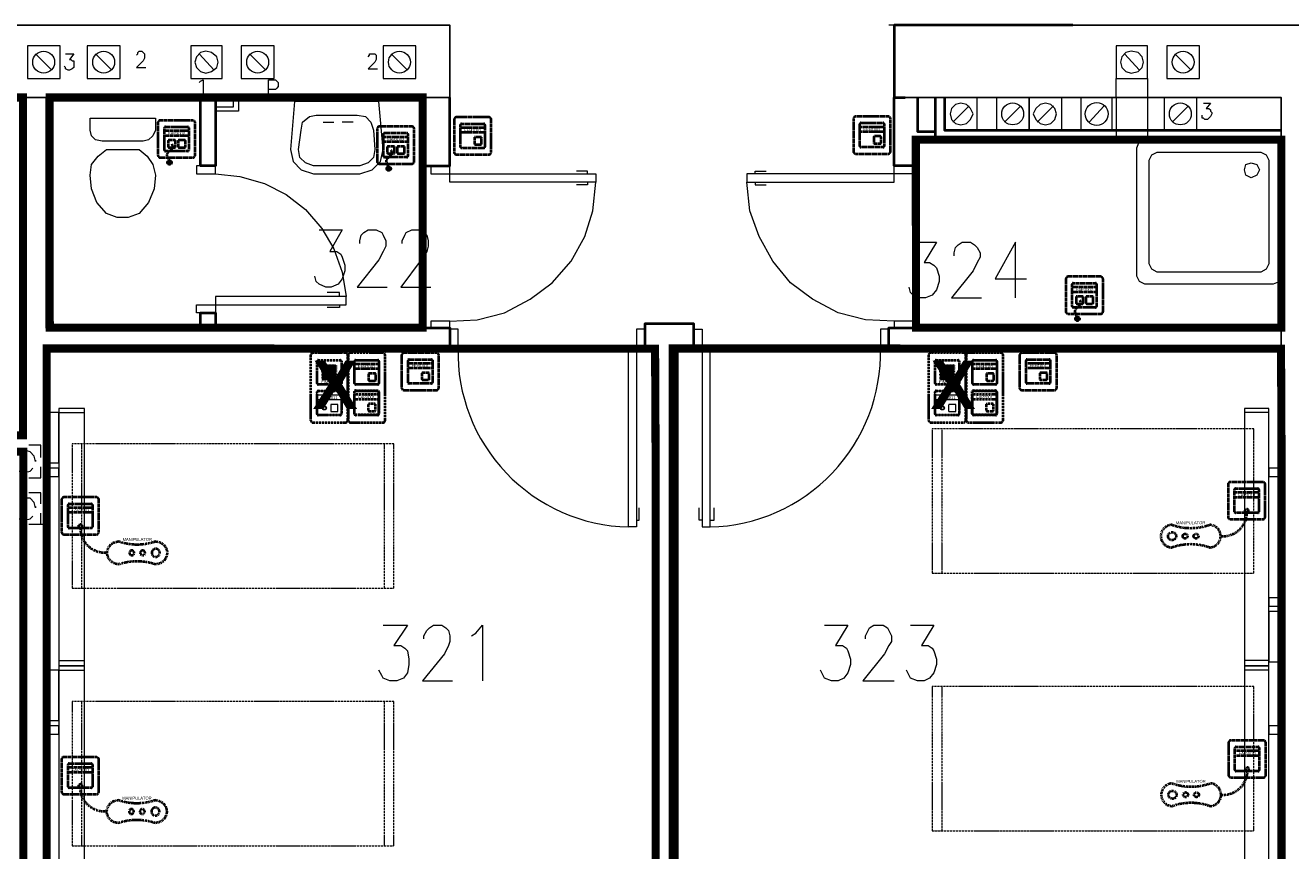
# Model space of a CAD drawing. Header units: millimetres. Extents: x 1 to 17496, y 1 to 30809.
# Tile 235 of 256: x 11344 to 12126, y 28270 to 28780. Entities that reach past the tile are written whole.
import ezdxf
from ezdxf.enums import TextEntityAlignment as Align

# ---------------------------------------------------------------- set-up
doc = ezdxf.new("R2010")
doc.units = ezdxf.units.MM
doc.linetypes.add('BORDER', pattern=[1.75, 0.5, -0.25, 0.5, -0.25, 0, -0.25])
doc.linetypes.add('CENTER', pattern=[2, 1.25, -0.25, 0.25, -0.25])
for name, color, linetype, lineweight in [('0_Przyz_do demontażu', 1, 'CENTER', 40), ('0_Przyz_FAP2001', 1, 'BORDER', 40), ('0_Przyz_FAP3002', 1, 'CENTER', 40), ('0_Przyz_FAP3010', 1, 'CENTER', 40), ('0_Przyz_FEH-1001', 1, 'CENTER', 40), ('0_Przyz_FIM1100', 1, 'BORDER', 40), ('0_Przyz_Manipulator', 1, 'BORDER', 40), ('0_Przyz_Ramka x4', 1, 'BORDER', 40), ('0_Przyz_Sala chorych', 5, 'BORDER', 40), ('0_Przyz_WC pacjenta', 30, 'CENTER', 40), ('0_Przyz_łóżko', 150, 'BORDER', 40), ('2DE_OBJ_ABB-SIGNAL', 7, 'Continuous', 18)]:
    doc.layers.add(name, color=color, linetype=linetype, lineweight=lineweight)
for name, color, linetype in [('2DE_TXTMARK', 41, 'Continuous'), ('2DE_TXTNUM', 11, 'Continuous'), ('PDF _Geometria', 7, 'Continuous')]:
    doc.layers.add(name, color=color, linetype=linetype)
doc.styles.add('arial', font='arialbd.ttf')
doc.styles.add('CP_ATTR', font='ARIAL.TTF')
doc.styles.add('CP_ELATT', font='ARIAL.TTF')

# ---------------------------------------------------------------- blocks, each defined once
blk = doc.blocks.new('2de_abb_sig_045_1psoxj')
blk.add_lwpolyline([(0, 20), (0, 0, 0.414214), (1.5, -1.5), (21.5, -1.5, 0.414214), (23, 0), (23, 20, 0.414214), (21.5, 21.5), (1.5, 21.5, 0.414214)], format="xyb", close=True)
at = {"flags": 128}
for points in [[(4, 3.1), (4, 16.9)], [(4.6, 17.5), (18.4, 17.5)], [(19, 16.9), (19, 3.1)], [(18.4, 2.5), (4.6, 2.5)]]:
    blk.add_lwpolyline(points, dxfattribs=at)
for centre, start, end in [((4.6, 16.9), 90, 180), ((18.4, 16.9), 0, 90), ((4.6, 3.1), 180, 270), ((18.4, 3.1), 270, 0)]:
    blk.add_arc(centre, 0.6, start, end)
at = {"linetype": 'Continuous', "style": 'CP_ATTR', "flags": 9}
for tag in ['NAME', 'ARTICLE', 'MARK2', 'OTHER1', 'PRODUCT-TYPE', 'ORDER-NO', 'PRODUCER', 'VOLTAGE', 'CURRENT', 'POWER', 'CHARACTER', 'IP', 'OTHER', 'LINK', 'WEIGHT', 'NUMBER', 'GROUP', 'FUNCTION', 'EL-STATUS']:
    blk.add_attdef(tag, text='', height=0.00005, dxfattribs=at).set_placement((0, 0), align=Align.MIDDLE_LEFT)
at = {"layer": '2DE_TXTMARK', "linetype": 'ByBlock', "style": 'CP_ATTR', "width": 0.8, "flags": 8}
blk.add_attdef('MARK1', text='', height=1.8, dxfattribs=at).set_placement((11.5, 27), align=Align.CENTER)
at = {"layer": '2DE_TXTNUM', "style": 'CP_ELATT', "width": 0.8}
blk.add_attdef('TAG', text='', height=2.5, dxfattribs=at).set_placement((11.5, 23), align=Align.CENTER)
blk = doc.blocks.new('2de_abb_sig_012_53oms7o')
at = {"layer": '0_Przyz_FAP3010', "color": 1}
for p, q in [((15, 5), (0, 5)), ((15, 2), (0, 2)), ((6.68, -7.5), (6.68, -5.79)), ((8.63, -7.5), (8.63, -5.79))]:
    blk.add_line(p, q, dxfattribs=at)
at = {"layer": '0_Przyz_FAP3010', "color": 1, "flags": 128}
for points in [[(0, -6.9), (0, 6.9)], [(0.6, 7.5), (14.4, 7.5)], [(15, 6.9), (15, -6.9)], [(14.4, -7.5), (0.6, -7.5)]]:
    blk.add_lwpolyline(points, dxfattribs=at)
at = {"layer": '0_Przyz_FAP3010', "color": 1}
for centre, radius, start, end in [((0.6, 6.9), 0.6, 90, 180), ((14.4, 6.9), 0.6, 0, 90), ((0.6, -6.9), 0.6, 180, 270), ((7.65, -6.54), 1.23, 37.66917, 142.33083), ((14.4, -6.9), 0.6, 270, 0)]:
    blk.add_arc(centre, radius, start, end, dxfattribs=at)
at = {"layer": '0_Przyz_FAP3010', "color": 1, "style": 'CP_ELATT', "width": 0.8}
blk.add_attdef('TAG', text='', height=2.5, dxfattribs=at).set_placement((7.5, 9), align=Align.CENTER)
at = {"layer": '0_Przyz_FAP3010', "color": 1, "linetype": 'ByBlock', "style": 'CP_ATTR', "width": 0.8, "flags": 8}
blk.add_attdef('MARK1', text='', height=1.8, dxfattribs=at).set_placement((7.5, 3.5), align=Align.MIDDLE_CENTER)
at = {"layer": '0_Przyz_FAP3010', "color": 1, "linetype": 'Continuous', "style": 'CP_ATTR', "flags": 9}
for tag in ['NAME', 'ARTICLE', 'MARK2', 'OTHER1', 'PRODUCT-TYPE', 'ORDER-NO', 'PRODUCER', 'VOLTAGE', 'CURRENT', 'POWER', 'CHARACTER', 'IP', 'OTHER', 'LINK', 'WEIGHT', 'NUMBER', 'GROUP', 'FUNCTION', 'EL-STATUS']:
    blk.add_attdef(tag, text='', height=0.00005, dxfattribs=at).set_placement((0, -6.9), align=Align.MIDDLE_LEFT)
blk = doc.blocks.new('2de_abb_sig_011_53jswgj')
blk.add_hatch(color=256).paths.add_polyline_path([(4.43, -14.56, 0.52796), (2.73, -13.39, 1.894083)])
for p, q in [((15, 5), (0, 5)), ((15, 2), (0, 2)), ((2.32, -1.2), (2.32, -4.8)), ((6.38, -0.75), (2.76, -0.75)), ((2.77, -5.25), (6.37, -5.25)), ((4.46, -6.18), (2.81, -7.85)), ((6.82, -4.8), (6.82, -1.2)), ((6.82, -4.35), (6.82, -4.35)), ((8.47, -1.2), (8.47, -4.8)), ((12.53, -0.75), (8.91, -0.75)), ((8.92, -5.25), (12.52, -5.25)), ((12.97, -4.8), (12.97, -1.2)), ((12.97, -4.35), (12.97, -4.35)), ((1.71, -10.8), (3.18, -14.56))]:
    blk.add_line(p, q)
at = {"flags": 128}
for points in [[(0, -6.9), (0, 6.9)], [(0.6, 7.5), (14.4, 7.5)], [(15, 6.9), (15, -6.9)], [(14.4, -7.5), (0.6, -7.5)]]:
    blk.add_lwpolyline(points, dxfattribs=at)
blk.add_circle((3.18, -14.56), 1.25)
for centre, radius, start, end in [((0.6, 6.9), 0.6, 90, 180), ((14.4, 6.9), 0.6, 0, 90), ((0.6, -6.9), 0.6, 180, 270), ((2.77, -1.2), 0.45, 88.75983, 180), ((2.77, -4.8), 0.45, 180, 270), ((2.77, -4.52), 2.36, 315.55137, 40.26904), ((6.37, -1.2), 0.45, 0, 91.24017), ((6.37, -4.8), 0.45, 270, 0), ((8.92, -1.2), 0.45, 88.75983, 180), ((8.92, -4.8), 0.45, 180, 270), ((12.52, -1.2), 0.45, 0, 91.24017), ((12.52, -4.8), 0.45, 270, 0), ((14.4, -6.9), 0.6, 270, 0), ((3.91, -9.94), 2.36, 117.73799, 201.32906)]:
    blk.add_arc(centre, radius, start, end)
at = {"linetype": 'Continuous', "style": 'CP_ATTR', "flags": 9}
for tag in ['NAME', 'ARTICLE', 'MARK2', 'OTHER1', 'PRODUCT-TYPE', 'ORDER-NO', 'PRODUCER', 'VOLTAGE', 'CURRENT', 'POWER', 'CHARACTER', 'IP', 'OTHER', 'LINK', 'WEIGHT', 'NUMBER', 'GROUP', 'FUNCTION', 'EL-STATUS']:
    blk.add_attdef(tag, text='', height=0.00005, dxfattribs=at).set_placement((0, -6.9), align=Align.MIDDLE_LEFT)
at = {"layer": '2DE_TXTMARK', "linetype": 'ByBlock', "style": 'CP_ATTR', "width": 0.8, "flags": 8}
blk.add_attdef('MARK1', text='', height=1.8, dxfattribs=at).set_placement((7.5, 3.5), align=Align.MIDDLE_CENTER)
at = {"layer": '2DE_TXTNUM', "style": 'CP_ELATT', "width": 0.8}
blk.add_attdef('TAG', text='', height=2.5, dxfattribs=at).set_placement((7.5, 9), align=Align.CENTER)
blk = doc.blocks.new('2de_abb_sig_001_fzxmh7f')
for p, q in [((15, 5), (0, 5)), ((15, 2), (0, 2)), ((8.57, -1.2), (8.57, -4.8)), ((12.63, -0.75), (9.01, -0.75)), ((9.02, -5.25), (12.62, -5.25)), ((13.07, -4.8), (13.07, -1.2)), ((13.07, -4.35), (13.07, -4.35))]:
    blk.add_line(p, q)
at = {"flags": 128}
for points in [[(0, -6.9), (0, 6.9)], [(0.6, 7.5), (14.4, 7.5)], [(15, 6.9), (15, -6.9)], [(14.4, -7.5), (0.6, -7.5)]]:
    blk.add_lwpolyline(points, dxfattribs=at)
for centre, radius, start, end in [((0.6, 6.9), 0.6, 90, 180), ((14.4, 6.9), 0.6, 0, 90), ((0.6, -6.9), 0.6, 180, 270), ((9.02, -1.2), 0.45, 88.75983, 180), ((9.02, -4.8), 0.45, 180, 270), ((12.62, -1.2), 0.45, 0, 91.24017), ((12.62, -4.8), 0.45, 270, 0), ((14.4, -6.9), 0.6, 270, 0)]:
    blk.add_arc(centre, radius, start, end)
at = {"linetype": 'Continuous', "style": 'CP_ATTR', "flags": 9}
for tag in ['NAME', 'ARTICLE', 'MARK2', 'OTHER1', 'PRODUCT-TYPE', 'ORDER-NO', 'PRODUCER', 'VOLTAGE', 'CURRENT', 'POWER', 'CHARACTER', 'IP', 'OTHER', 'LINK', 'WEIGHT', 'NUMBER', 'GROUP', 'FUNCTION', 'EL-STATUS']:
    blk.add_attdef(tag, text='', height=0.00005, dxfattribs=at).set_placement((0, -6.9), align=Align.MIDDLE_LEFT)
at = {"layer": '2DE_TXTMARK', "linetype": 'ByBlock', "style": 'CP_ATTR', "width": 0.8, "flags": 8}
blk.add_attdef('MARK1', text='', height=1.8, dxfattribs=at).set_placement((7.5, 3.5), align=Align.MIDDLE_CENTER)
at = {"layer": '2DE_TXTNUM', "style": 'CP_ELATT', "width": 0.8}
blk.add_attdef('TAG', text='', height=2.5, dxfattribs=at).set_placement((7.5, 9), align=Align.CENTER)
blk = doc.blocks.new('2de_abb_sig_n52_f0txfx9')
for centre, radius in [((-46.34, -15.39), 2.5), ((-38.25, -15.39), 1.5), ((-31.53, -15.39), 1.5)]:
    blk.add_circle(centre, radius)
for centre, radius, start, end in [((-15.05, -0.39), 15.06, 265.11181, 1.48602), ((-46.34, -15.39), 7, 90, 270), ((-34.83, 24.3), 34.66, 250.62217, 289.37783), ((-23.33, -15.39), 7, 270, 90), ((-34.83, -55.09), 34.66, 70.62217, 109.37783)]:
    blk.add_arc(centre, radius, start, end)
at = {"linetype": 'Continuous', "style": 'CP_ATTR', "flags": 9}
for tag in ['ARTICLE', 'NAME', 'EL-STATUS', 'FUNCTION', 'GROUP', 'NUMBER', 'WEIGHT', 'LINK', 'OTHER', 'IP', 'CHARACTER', 'POWER', 'CURRENT', 'VOLTAGE', 'PRODUCER', 'ORDER-NO', 'PRODUCT-TYPE', 'OTHER1', 'MARK2']:
    blk.add_attdef(tag, text='', height=0.00005, dxfattribs=at).set_placement((-46.34, -22.39), align=Align.MIDDLE_LEFT)
at = {"layer": '2DE_TXTMARK', "linetype": 'ByBlock', "style": 'CP_ATTR', "width": 0.8, "flags": 8}
blk.add_attdef('MARK1', text='', height=1.8, dxfattribs=at).set_placement((-34.94, -7.09), align=Align.MIDDLE_CENTER)
at = {"layer": '2DE_TXTNUM', "style": 'CP_ELATT', "width": 0.8}
blk.add_attdef('TAG', text='', height=2.5, dxfattribs=at).set_placement((-34.94, -4.09), align=Align.CENTER)
blk = doc.blocks.new('2de_abb_sig_046_18mvjo')
blk.add_lwpolyline([(0, 40), (0, 0, 0.414214), (1.5, -1.5), (21.5, -1.5, 0.414214), (23, 0), (23, 40, 0.414214), (21.5, 41.5), (1.5, 41.5, 0.414214)], format="xyb", close=True)
at = {"flags": 128}
for points in [[(4, 22.6), (4, 36.4)], [(4.6, 37), (18.4, 37)], [(19, 36.4), (19, 22.6)], [(4, 3.6), (4, 17.4)], [(18.4, 22), (4.6, 22)], [(4.6, 18), (18.4, 18)], [(19, 17.4), (19, 3.6)], [(18.4, 3), (4.6, 3)]]:
    blk.add_lwpolyline(points, dxfattribs=at)
for centre, start, end in [((4.6, 36.4), 90, 180), ((18.4, 36.4), 0, 90), ((4.6, 22.6), 180, 270), ((4.6, 17.4), 90, 180), ((18.4, 22.6), 270, 0), ((18.4, 17.4), 0, 90), ((4.6, 3.6), 180, 270), ((18.4, 3.6), 270, 0)]:
    blk.add_arc(centre, 0.6, start, end)
at = {"linetype": 'Continuous', "style": 'CP_ATTR', "flags": 9}
for tag in ['NAME', 'ARTICLE', 'MARK2', 'OTHER1', 'PRODUCT-TYPE', 'ORDER-NO', 'PRODUCER', 'VOLTAGE', 'CURRENT', 'POWER', 'CHARACTER', 'IP', 'OTHER', 'LINK', 'WEIGHT', 'NUMBER', 'GROUP', 'FUNCTION', 'EL-STATUS']:
    blk.add_attdef(tag, text='', height=0.00005, dxfattribs=at).set_placement((0, 0), align=Align.MIDDLE_LEFT)
at = {"layer": '2DE_TXTMARK', "linetype": 'ByBlock', "style": 'CP_ATTR', "width": 0.8, "flags": 8}
blk.add_attdef('MARK1', text='', height=1.8, dxfattribs=at).set_placement((11.5, 47), align=Align.CENTER)
at = {"layer": '2DE_TXTNUM', "style": 'CP_ELATT', "width": 0.8}
blk.add_attdef('TAG', text='', height=2.5, dxfattribs=at).set_placement((11.5, 43), align=Align.CENTER)
blk = doc.blocks.new('2de_abb_sig_006_fzxhx6d')
at = {"flags": 128}
for points in [[(0, -6.9), (0, 6.9)], [(0.6, 7.5), (14.4, 7.5)], [(15, 6.9), (15, -6.9)], [(14.4, -7.5), (0.6, -7.5)]]:
    blk.add_lwpolyline(points, dxfattribs=at)
for points in [[(3.45, 4.27), (11.55, 4.27)], [(11.55, 3.82), (3.45, 3.82)], [(3.45, 3.37), (11.55, 3.37)], [(11.55, 2.92), (3.45, 2.92)], [(3.45, 2.47), (11.55, 2.47)], [(11.55, 2.02), (3.45, 2.02)], [(3.45, 1.57), (11.55, 1.57)], [(11.55, 1.12), (3.45, 1.12)], [(3.45, 0.67), (11.55, 0.67)], [(11.55, 0.22), (3.45, 0.22)], [(3.45, -0.22), (11.55, -0.22)], [(11.55, -0.67), (3.45, -0.67)], [(3.45, -1.12), (11.55, -1.12)], [(11.55, -1.57), (3.45, -1.57)], [(3.45, -2.02), (11.55, -2.02)], [(11.55, -2.47), (3.45, -2.47)], [(3.45, -2.92), (11.55, -2.92)], [(11.55, -3.37), (3.45, -3.37)], [(3.45, -3.82), (11.55, -3.82)], [(11.55, -4.27), (3.45, -4.27)]]:
    blk.add_lwpolyline(points)
for centre, radius, start, end in [((0.6, 6.9), 0.6, 90, 180), ((3.45, 4.05), 0.225, 90, 270), ((3.45, 3.15), 0.225, 90, 270), ((3.45, 2.25), 0.225, 90, 270), ((3.45, 1.35), 0.225, 90, 270), ((3.45, 0.45), 0.225, 90, 270), ((11.55, 4.05), 0.225, 270, 90), ((11.55, 3.15), 0.225, 270, 90), ((11.55, 2.25), 0.225, 270, 90), ((11.55, 1.35), 0.225, 270, 90), ((11.55, 0.45), 0.225, 270, 90), ((14.4, 6.9), 0.6, 0, 90), ((0.6, -6.9), 0.6, 180, 270), ((3.45, -0.45), 0.225, 90, 270), ((3.45, -1.35), 0.225, 90, 270), ((3.45, -2.25), 0.225, 90, 270), ((3.45, -3.15), 0.225, 90, 270), ((3.45, -4.05), 0.225, 90, 270), ((11.55, -0.45), 0.225, 270, 90), ((11.55, -1.35), 0.225, 270, 90), ((11.55, -2.25), 0.225, 270, 90), ((11.55, -3.15), 0.225, 270, 90), ((11.55, -4.05), 0.225, 270, 90), ((14.4, -6.9), 0.6, 270, 0)]:
    blk.add_arc(centre, radius, start, end)
at = {"linetype": 'Continuous', "style": 'CP_ATTR', "flags": 9}
for tag in ['NAME', 'ARTICLE', 'MARK2', 'OTHER1', 'PRODUCT-TYPE', 'ORDER-NO', 'PRODUCER', 'VOLTAGE', 'CURRENT', 'POWER', 'CHARACTER', 'IP', 'OTHER', 'LINK', 'WEIGHT', 'NUMBER', 'GROUP', 'FUNCTION', 'EL-STATUS']:
    blk.add_attdef(tag, text='', height=0.00005, dxfattribs=at).set_placement((0, -6.9), align=Align.MIDDLE_LEFT)
at = {"layer": '2DE_TXTMARK', "linetype": 'ByBlock', "style": 'CP_ATTR', "width": 0.8, "flags": 8}
blk.add_attdef('MARK1', text='', height=1.8, dxfattribs=at).set_placement((7.5, -5.89), align=Align.MIDDLE_CENTER)
at = {"layer": '2DE_TXTNUM', "style": 'CP_ELATT', "width": 0.8}
blk.add_attdef('TAG', text='', height=2.5, dxfattribs=at).set_placement((7.5, 9), align=Align.CENTER)
blk = doc.blocks.new('2de_abb_sig_013_53790e7')
for p, q in [((15, 5), (0, 5)), ((15, 2), (0, 2)), ((8.47, -1.2), (8.47, -4.8)), ((12.53, -0.75), (8.91, -0.75)), ((8.92, -5.25), (12.52, -5.25)), ((12.97, -4.8), (12.97, -1.2)), ((12.97, -4.35), (12.97, -4.35))]:
    blk.add_line(p, q)
at = {"flags": 128}
for points in [[(0, -6.9), (0, 6.9)], [(0.6, 7.5), (14.4, 7.5)], [(15, 6.9), (15, -6.9)], [(14.4, -7.5), (0.6, -7.5)]]:
    blk.add_lwpolyline(points, dxfattribs=at)
at = {"ltscale": 0.2}
for centre, radius in [((4.57, -2.98), 1.25), ((4.57, -3), 0.95)]:
    blk.add_circle(centre, radius, dxfattribs=at)
for centre, radius, start, end in [((0.6, 6.9), 0.6, 90, 180), ((14.4, 6.9), 0.6, 0, 90), ((0.6, -6.9), 0.6, 180, 270), ((8.92, -1.2), 0.45, 88.75983, 180), ((8.92, -4.8), 0.45, 180, 270), ((12.52, -1.2), 0.45, 0, 91.24017), ((12.52, -4.8), 0.45, 270, 0), ((14.4, -6.9), 0.6, 270, 0)]:
    blk.add_arc(centre, radius, start, end)
at = {"linetype": 'Continuous', "style": 'CP_ATTR', "flags": 9}
for tag in ['NAME', 'ARTICLE', 'MARK2', 'OTHER1', 'PRODUCT-TYPE', 'ORDER-NO', 'PRODUCER', 'VOLTAGE', 'CURRENT', 'POWER', 'CHARACTER', 'IP', 'OTHER', 'LINK', 'WEIGHT', 'NUMBER', 'GROUP', 'FUNCTION', 'EL-STATUS']:
    blk.add_attdef(tag, text='', height=0.00005, dxfattribs=at).set_placement((0, -6.9), align=Align.MIDDLE_LEFT)
at = {"layer": '2DE_TXTMARK', "linetype": 'ByBlock', "style": 'CP_ATTR', "width": 0.8, "flags": 8}
blk.add_attdef('MARK1', text='', height=1.8, dxfattribs=at).set_placement((7.5, 3.5), align=Align.MIDDLE_CENTER)
at = {"layer": '2DE_TXTNUM', "style": 'CP_ELATT', "width": 0.8}
blk.add_attdef('TAG', text='', height=2.5, dxfattribs=at).set_placement((7.5, 9), align=Align.CENTER)
blk = doc.blocks.new('2de_abb_sig_010_fzx1zps')
for p, q in [((15, 5), (0, 5)), ((15, 2), (0, 2)), ((8.57, -1.2), (8.57, -4.8)), ((12.63, -0.75), (9.01, -0.75)), ((9.02, -5.25), (12.62, -5.25)), ((13.07, -4.8), (13.07, -1.2)), ((13.07, -4.35), (13.07, -4.35))]:
    blk.add_line(p, q)
at = {"flags": 128}
for points in [[(0, -6.9), (0, 6.9)], [(0.6, 7.5), (14.4, 7.5)], [(15, 6.9), (15, -6.9)], [(14.4, -7.5), (0.6, -7.5)]]:
    blk.add_lwpolyline(points, dxfattribs=at)
for centre, radius, start, end in [((0.6, 6.9), 0.6, 90, 180), ((14.4, 6.9), 0.6, 0, 90), ((0.6, -6.9), 0.6, 180, 270), ((9.02, -1.2), 0.45, 88.75983, 180), ((9.02, -4.8), 0.45, 180, 270), ((12.62, -1.2), 0.45, 0, 91.24017), ((12.62, -4.8), 0.45, 270, 0), ((14.4, -6.9), 0.6, 270, 0)]:
    blk.add_arc(centre, radius, start, end)
at = {"linetype": 'Continuous', "style": 'CP_ATTR', "flags": 9}
for tag in ['NAME', 'ARTICLE', 'MARK2', 'OTHER1', 'PRODUCT-TYPE', 'ORDER-NO', 'PRODUCER', 'VOLTAGE', 'CURRENT', 'POWER', 'CHARACTER', 'IP', 'OTHER', 'LINK', 'WEIGHT', 'NUMBER', 'GROUP', 'FUNCTION', 'EL-STATUS']:
    blk.add_attdef(tag, text='', height=0.00005, dxfattribs=at).set_placement((0, -6.9), align=Align.MIDDLE_LEFT)
at = {"layer": '2DE_TXTMARK', "linetype": 'ByBlock', "style": 'CP_ATTR', "width": 0.8, "flags": 8}
blk.add_attdef('MARK1', text='', height=1.8, dxfattribs=at).set_placement((7.5, 3.5), align=Align.MIDDLE_CENTER)
at = {"layer": '2DE_TXTNUM', "style": 'CP_ELATT', "width": 0.8}
blk.add_attdef('TAG', text='', height=2.5, dxfattribs=at).set_placement((7.5, 9), align=Align.CENTER)

msp = doc.modelspace()

# ---------------------------------------------------------------- linework, layer by layer
at = {"layer": '0_Przyz_Sala chorych', "ltscale": 500, "const_width": 5}
for points in [[(11356.88, 28580.44), (11495.11, 28580.44), (11495.11, 28580.33), (11732.82, 28580.33), (11733.14, 28516.73), (11733.14, 28065.88), (11356.86, 28065.88)], [(11743.69, 28580.44), (11881.92, 28580.44), (11881.92, 28580.33), (12119.63, 28580.33), (12119.95, 28516.73), (12119.95, 28065.88), (11743.67, 28065.88)], [(10949.99, 28551.43), (11118.24, 28551.43), (11118.24, 28516.71), (11325.93, 28516.71), (11342.37, 28516.73), (11342.37, 28065.88), (10949.97, 28065.88)]]:
    msp.add_lwpolyline(points, close=True, dxfattribs=at)
at = {"layer": '0_Przyz_WC pacjenta', "ltscale": 500, "const_width": 5}
for points in [[(11125.91, 28735.51), (11342.25, 28735.51), (11342.25, 28526.77), (11125.96, 28526.77)], [(11358.73, 28735.51), (11589.22, 28735.51), (11589.22, 28593.23), (11358.78, 28593.23)], [(11893.96, 28709.42), (12119.82, 28709.42), (12119.82, 28593.23), (11894.02, 28593.23)]]:
    msp.add_lwpolyline(points, close=True, dxfattribs=at)
at = {"layer": '0_Przyz_łóżko', "lineweight": 18}
for points in [[(12102.92, 28441.54), (12102.92, 28530.82), (11904.15, 28530.82), (11904.15, 28441.54)], [(11571.47, 28432.28), (11571.47, 28521.55), (11372.71, 28521.55), (11372.71, 28432.28)], [(12102.92, 28282.36), (12102.92, 28371.64), (11904.15, 28371.64), (11904.15, 28282.36)], [(11571.47, 28273.1), (11571.47, 28362.37), (11372.71, 28362.37), (11372.71, 28273.1)]]:
    msp.add_lwpolyline(points, close=True, dxfattribs=at)
for points in [[(11910.05, 28530.82), (11910.05, 28441.54)], [(11378.6, 28432.28), (11378.6, 28521.55)], [(11565.58, 28432.28), (11565.58, 28521.55)], [(11910.05, 28371.64), (11910.05, 28282.36)], [(11378.6, 28273.1), (11378.6, 28362.37)], [(11565.58, 28273.1), (11565.58, 28362.37)]]:
    msp.add_lwpolyline(points, dxfattribs=at)
at = {"layer": 'PDF _Geometria', "lineweight": 25}
msp.add_lwpolyline([(11606, 28735.48), (11081.3, 28735.48), (11081.3, 28780.11), (11606, 28780.11)], close=True, dxfattribs=at)
at = {"layer": 'PDF _Geometria', "lineweight": 18}
for points in [[(11880.57, 28780.11), (11877.2, 28780.11)], [(11360.07, 28752.32), (11349.97, 28762.43)], [(11368.5, 28762.43), (11373.55, 28762.43), (11371.02, 28759.06), (11371.87, 28759.06), (11372.71, 28758.22), (11373.55, 28758.22), (11373.55, 28754), (11372.71, 28753.16), (11371.02, 28752.32), (11370.18, 28752.32), (11368.5, 28753.16), (11368.5, 28754), (11367.65, 28754.85)], [(11397.13, 28752.32), (11387.03, 28762.43)], [(11412.29, 28761.58), (11413.13, 28762.43), (11413.13, 28763.27), (11413.98, 28764.11), (11415.66, 28764.11), (11416.5, 28763.27), (11417.35, 28762.43), (11417.35, 28759.9), (11416.5, 28758.22), (11412.29, 28754), (11418.19, 28754)], [(11460.3, 28752.32), (11451.03, 28762.43)], [(11492.3, 28752.32), (11482.2, 28762.43)], [(11555.47, 28760.74), (11556.31, 28761.58), (11556.31, 28762.43), (11559.68, 28762.43), (11560.52, 28761.58), (11560.52, 28759.06), (11559.68, 28757.37), (11555.47, 28753.16), (11561.37, 28753.16)], [(11579.89, 28752.32), (11569.79, 28762.43)], [(12032.17, 28752.32), (12022.9, 28762.43)], [(12064.17, 28752.32), (12054.07, 28762.43)], [(11451.03, 28744.74), (11451.88, 28745.58), (11453.56, 28746.42), (11453.56, 28736.32)], [(11493.99, 28736.32), (11493.99, 28746.42), (11498.2, 28746.42), (11499.04, 28745.58), (11499.88, 28744.74), (11499.88, 28742.21), (11499.04, 28741.37), (11498.2, 28740.53), (11493.99, 28740.53)], [(12037.22, 28747.27), (12037.22, 28735.48), (12017.85, 28735.48), (12017.85, 28747.27)], [(11444.3, 28735.48), (11426.61, 28735.48)], [(11472.09, 28735.48), (11472.09, 28729.58), (11461.14, 28729.58)], [(11475.46, 28735.48), (11475.46, 28727.05), (11461.14, 28727.05)], [(11916.78, 28720.32), (11926.89, 28730.42)], [(11948.79, 28720.32), (11958.9, 28730.42)], [(11969, 28720.32), (11979.11, 28730.42)], [(12001.01, 28720.32), (12010.27, 28730.42)], [(12017.85, 28735.48), (12017.85, 28709.37)], [(12037.22, 28735.48), (12037.22, 28709.37)], [(12052.38, 28720.32), (12062.49, 28730.42)], [(12071.75, 28732.11), (12075.96, 28732.11), (12073.44, 28728.74), (12075.12, 28728.74), (12075.96, 28727.9), (12075.96, 28727.05), (12076.81, 28726.21), (12076.81, 28725.37), (12075.96, 28723.68), (12075.12, 28722.84), (12074.28, 28722), (12072.6, 28722), (12071.75, 28722.84), (12070.91, 28722.84), (12070.91, 28724.53)], [(11527.68, 28720.32), (11534.41, 28720.32)], [(11546.21, 28720.32), (11539.47, 28720.32)], [(11691.07, 28688.31), (11691.07, 28690), (11684.33, 28690)], [(11794.66, 28688.31), (11794.66, 28690), (11801.4, 28690)], [(11461.14, 28688.31), (11476.3, 28686.63), (11491.46, 28682.42), (11504.94, 28675.68), (11516.73, 28666.41), (11526.83, 28654.62), (11534.41, 28641.99), (11539.47, 28627.67), (11541.99, 28612.51)], [(11606, 28597.35), (11622.85, 28598.19), (11639.69, 28602.4), (11655.69, 28610.83), (11669.17, 28620.93), (11680.96, 28634.41), (11689.38, 28649.57), (11694.44, 28665.57), (11696.12, 28683.26)], [(11691.07, 28683.26), (11691.07, 28681.57), (11684.33, 28681.57)], [(11880.57, 28597.35), (11862.88, 28598.19), (11846.04, 28602.4), (11830.04, 28610.83), (11816.56, 28620.93), (11805.61, 28634.41), (11797.19, 28649.57), (11791.29, 28665.57), (11789.61, 28683.26)], [(11794.66, 28683.26), (11794.66, 28681.57), (11801.4, 28681.57)], [(11525.15, 28653.78), (11539.47, 28653.78), (11531.89, 28640.3), (11536.1, 28640.3), (11538.63, 28638.62), (11539.47, 28636.94), (11541.15, 28631.88), (11541.15, 28628.51), (11539.47, 28623.46), (11536.94, 28620.09), (11532.73, 28618.41), (11529.36, 28618.41), (11525.15, 28620.09), (11523.47, 28621.78), (11522.62, 28625.14)], [(11550.42, 28645.36), (11550.42, 28647.04), (11551.26, 28650.41), (11552.94, 28652.1), (11555.47, 28653.78), (11560.52, 28653.78), (11563.89, 28652.1), (11564.73, 28650.41), (11566.42, 28647.04), (11566.42, 28643.67), (11564.73, 28640.3), (11562.21, 28635.25), (11548.73, 28618.41), (11567.26, 28618.41)], [(11576.53, 28645.36), (11576.53, 28647.04), (11578.21, 28650.41), (11579.05, 28652.1), (11582.42, 28653.78), (11587.47, 28653.78), (11590, 28652.1), (11591.69, 28650.41), (11592.53, 28647.04), (11592.53, 28643.67), (11591.69, 28640.3), (11588.32, 28635.25), (11575.68, 28618.41), (11594.21, 28618.41)], [(11892.36, 28646.2), (11906.68, 28646.2), (11899.1, 28633.57), (11902.47, 28633.57), (11904.99, 28631.88), (11906.68, 28630.2), (11908.36, 28625.14), (11908.36, 28621.78), (11906.68, 28616.72), (11904.15, 28613.35), (11899.94, 28611.67), (11895.73, 28611.67), (11892.36, 28613.35), (11890.68, 28615.04), (11889.83, 28618.41)], [(11917.63, 28637.78), (11917.63, 28639.46), (11918.47, 28642.83), (11920.15, 28644.52), (11922.68, 28646.2), (11927.73, 28646.2), (11930.26, 28644.52), (11931.94, 28642.83), (11933.63, 28639.46), (11933.63, 28636.94), (11931.94, 28633.57), (11929.42, 28628.51), (11915.94, 28611.67), (11934.47, 28611.67)], [(11955.53, 28611.67), (11955.53, 28646.2), (11942.89, 28623.46), (11962.26, 28623.46)], [(11537.78, 28612.51), (11537.78, 28615.04), (11530.2, 28615.04)], [(11537.78, 28607.46), (11537.78, 28605.77), (11530.2, 28605.77)], [(11444.3, 28593.14), (11426.61, 28593.14)], [(11364.29, 28540.92), (11357.55, 28540.92), (11357.55, 28509.76), (11364.29, 28509.76), (11364.29, 28540.92), (11380.29, 28540.92)], [(12112.18, 28540.92), (12097.02, 28540.92)], [(12097.02, 28530.82), (12097.02, 28441.54)], [(11353.34, 28513.13), (11353.34, 28520.71), (11345.76, 28520.71)], [(11349.97, 28511.44), (11349.97, 28510.6), (11349.13, 28513.97), (11346.6, 28516.5), (11344.07, 28517.34)], [(11339.86, 28504.71), (11343.23, 28503.86), (11346.6, 28504.71), (11348.28, 28506.39)], [(11345.76, 28500.5), (11353.34, 28500.5), (11353.34, 28507.23)], [(11356.71, 28501.34), (11356.71, 28483.65)], [(11349.97, 28482.81), (11349.97, 28481.97), (11349.13, 28485.34), (11346.6, 28487.86), (11344.07, 28487.86)], [(11353.34, 28484.49), (11353.34, 28491.23), (11345.76, 28491.23)], [(11721.39, 28474.39), (11723.07, 28474.39), (11723.07, 28481.97)], [(11761.82, 28474.39), (11760.13, 28474.39), (11760.13, 28481.97)], [(11766.87, 28474.39), (11769.4, 28474.39), (11769.4, 28481.97)], [(11339.86, 28475.23), (11343.23, 28474.39), (11346.6, 28475.23), (11348.28, 28476.91)], [(11345.76, 28471.86), (11353.34, 28471.86), (11353.34, 28478.6)], [(11353.34, 28471.86), (11356.71, 28471.86)], [(11564.73, 28409.54), (11579.89, 28409.54), (11571.47, 28396.9), (11575.68, 28396.9), (11578.21, 28395.22), (11579.89, 28393.53), (11580.74, 28388.48), (11580.74, 28385.11), (11579.89, 28380.06), (11577.37, 28376.69), (11573.16, 28375), (11568.95, 28375), (11564.73, 28376.69), (11563.89, 28378.37), (11562.21, 28381.74)], [(11590, 28401.11), (11590, 28402.8), (11591.69, 28406.17), (11593.37, 28407.85), (11595.9, 28409.54), (11600.95, 28409.54), (11603.48, 28407.85), (11605.16, 28406.17), (11606, 28402.8), (11606, 28399.43), (11605.16, 28396.9), (11602.63, 28391.85), (11589.16, 28375), (11607.69, 28375)], [(11619.48, 28402.8), (11622.01, 28404.48), (11626.22, 28409.54), (11626.22, 28375)], [(11837.62, 28409.54), (11851.93, 28409.54), (11844.35, 28396.9), (11848.56, 28396.9), (11851.09, 28395.22), (11851.93, 28393.53), (11853.62, 28388.48), (11853.62, 28385.11), (11851.93, 28380.06), (11849.41, 28376.69), (11846.04, 28375), (11841.83, 28375), (11837.62, 28376.69), (11836.77, 28378.37), (11835.09, 28381.74)], [(11862.88, 28401.11), (11862.88, 28402.8), (11864.57, 28406.17), (11865.41, 28407.85), (11867.94, 28409.54), (11873.83, 28409.54), (11876.36, 28407.85), (11877.2, 28406.17), (11878.88, 28402.8), (11878.88, 28399.43), (11877.2, 28396.9), (11874.67, 28391.85), (11861.2, 28375), (11880.57, 28375)], [(11890.68, 28409.54), (11904.99, 28409.54), (11897.41, 28396.9), (11901.62, 28396.9), (11904.15, 28395.22), (11904.99, 28393.53), (11906.68, 28388.48), (11906.68, 28385.11), (11904.99, 28380.06), (11902.47, 28376.69), (11899.1, 28375), (11894.89, 28375), (11890.68, 28376.69), (11889.83, 28378.37), (11888.15, 28381.74)], [(11364.29, 28387.64), (11380.29, 28387.64)], [(12112.18, 28387.64), (12097.02, 28387.64)], [(11364.29, 28381.74), (11357.55, 28381.74), (11357.55, 28350.58), (11364.29, 28350.58), (11364.29, 28381.74), (11380.29, 28381.74)], [(12112.18, 28381.74), (12097.02, 28381.74)], [(12097.02, 28371.64), (12097.02, 28282.36)]]:
    msp.add_lwpolyline(points, dxfattribs=at)
at = {"layer": 'PDF _Geometria', "lineweight": 40}
for points in [[(11990.9, 28780.11), (11880.57, 28780.11), (11880.57, 28735.48), (11887.31, 28735.48)], [(11356.71, 28735.48), (11356.71, 28593.14), (11451.88, 28593.14), (11451.88, 28602.4), (11461.14, 28602.4), (11461.14, 28593.14), (11606, 28593.14), (11606, 28580.51), (11356.71, 28580.51), (11356.71, 28065.91)], [(11461.14, 28735.48), (11461.14, 28693.36), (11451.88, 28693.36), (11451.88, 28735.48)], [(11590.84, 28735.48), (11590.84, 28693.36), (11606, 28693.36), (11606, 28735.48)], [(11894.89, 28735.48), (11894.89, 28714.42), (11905.84, 28714.42), (11905.84, 28709.37), (11894.89, 28709.37), (11894.89, 28693.36), (11880.57, 28693.36), (11880.57, 28735.48)], [(11905.84, 28735.48), (11905.84, 28709.37), (12119.76, 28709.37)], [(11911.73, 28735.48), (11911.73, 28715.26), (12119.76, 28715.26)], [(11746.66, 28065.91), (11746.66, 28580.51), (11756.76, 28580.51), (11756.76, 28595.67), (11726.44, 28595.67), (11726.44, 28580.51), (11732.34, 28580.51), (11732.34, 28065.91)], [(12119.76, 28580.51), (11877.2, 28580.51), (11877.2, 28593.14), (12119.76, 28593.14)]]:
    msp.add_lwpolyline(points, dxfattribs=at)
at = {"layer": 'PDF _Geometria', "lineweight": 25}
for points in [[(12160.19, 28065.91), (12146.71, 28065.91), (12146.71, 28735.48), (12366.53, 28735.48), (12366.53, 28780.11), (11990.9, 28780.11)], [(11887.31, 28735.48), (12119.76, 28735.48), (12119.76, 28065.91), (12106.28, 28065.91)]]:
    msp.add_lwpolyline(points, dxfattribs=at)
at = {"layer": 'PDF _Geometria', "lineweight": 18}
for points in [[(11365.13, 28747.27), (11365.13, 28767.48), (11344.91, 28767.48), (11344.91, 28747.27)], [(11402.19, 28747.27), (11402.19, 28767.48), (11381.97, 28767.48), (11381.97, 28747.27)], [(11465.35, 28747.27), (11465.35, 28767.48), (11445.98, 28767.48), (11445.98, 28747.27)], [(11455.25, 28764.11), (11451.88, 28763.27), (11449.35, 28760.74), (11448.51, 28757.37), (11449.35, 28754), (11451.88, 28751.48), (11455.25, 28750.64), (11458.61, 28751.48), (11461.98, 28754), (11462.83, 28757.37), (11461.98, 28760.74), (11458.61, 28763.27)], [(11497.36, 28747.27), (11497.36, 28767.48), (11477.14, 28767.48), (11477.14, 28747.27)], [(11584.95, 28747.27), (11584.95, 28767.48), (11564.73, 28767.48), (11564.73, 28747.27)], [(12037.22, 28747.27), (12037.22, 28767.48), (12017.85, 28767.48), (12017.85, 28747.27)], [(12027.12, 28764.11), (12023.75, 28763.27), (12021.22, 28760.74), (12020.38, 28757.37), (12021.22, 28754), (12023.75, 28751.48), (12027.12, 28750.64), (12031.33, 28751.48), (12033.85, 28754), (12034.7, 28757.37), (12033.85, 28760.74), (12031.33, 28763.27)], [(12069.23, 28747.27), (12069.23, 28767.48), (12049.01, 28767.48), (12049.01, 28747.27)], [(11509.99, 28732.95), (11507.46, 28703.47), (11509.15, 28695.89), (11514.2, 28690.84), (11521.78, 28688.31), (11550.42, 28688.31), (11558, 28690.84), (11563.05, 28695.89), (11564.73, 28703.47), (11562.21, 28732.95)], [(11931.94, 28715.26), (11931.94, 28735.48), (11911.73, 28735.48), (11911.73, 28715.26)], [(11929.42, 28725.37), (11927.73, 28728.74), (11925.21, 28731.26), (11921.84, 28732.11), (11918.47, 28731.26), (11915.94, 28728.74), (11915.1, 28725.37), (11915.94, 28722), (11918.47, 28719.47), (11921.84, 28718.63), (11925.21, 28719.47), (11927.73, 28722)], [(11963.95, 28715.26), (11963.95, 28735.48), (11943.74, 28735.48), (11943.74, 28715.26)], [(11984.16, 28715.26), (11984.16, 28735.48), (11963.95, 28735.48), (11963.95, 28715.26)], [(11980.79, 28725.37), (11979.95, 28728.74), (11977.42, 28731.26), (11974.06, 28732.11), (11970.69, 28731.26), (11968.16, 28728.74), (11966.48, 28725.37), (11968.16, 28722), (11970.69, 28719.47), (11974.06, 28718.63), (11977.42, 28719.47), (11979.95, 28722)], [(12015.32, 28715.26), (12015.32, 28735.48), (11995.95, 28735.48), (11995.95, 28715.26)], [(12067.54, 28715.26), (12067.54, 28735.48), (12047.33, 28735.48), (12047.33, 28715.26)], [(11383.66, 28715.26), (11383.66, 28722.84), (11424.08, 28722.84), (11424.08, 28715.26), (11422.4, 28711.89), (11419.87, 28709.37), (11416.5, 28708.52), (11391.24, 28708.52), (11387.03, 28709.37), (11384.5, 28711.89)], [(11523.47, 28724.53), (11548.73, 28724.53), (11553.79, 28723.68), (11557.15, 28720.32), (11558.84, 28715.26), (11559.68, 28703.47), (11558.84, 28698.42), (11555.47, 28695.05), (11550.42, 28693.36), (11521.78, 28693.36), (11516.73, 28695.05), (11513.36, 28698.42), (11512.52, 28703.47), (11514.2, 28715.26), (11515.04, 28720.32), (11519.25, 28723.68)], [(12035.54, 28709.37), (12114.71, 28709.37), (12118.92, 28708.52), (12119.76, 28704.31), (12119.76, 28625.14), (12118.92, 28621.78), (12114.71, 28620.09), (12035.54, 28620.09), (12032.17, 28621.78), (12030.48, 28625.14), (12030.48, 28704.31), (12032.17, 28708.52)], [(11393.76, 28703.47), (11413.98, 28703.47), (11419.03, 28699.26), (11422.4, 28694.21), (11424.08, 28687.47), (11423.24, 28679.05), (11419.87, 28670.62), (11413.98, 28663.89), (11407.24, 28661.36), (11400.5, 28661.36), (11393.76, 28663.89), (11387.87, 28670.62), (11384.5, 28679.05), (11383.66, 28687.47), (11384.5, 28694.21), (11388.71, 28699.26)], [(12043.12, 28701.79), (12107.13, 28701.79), (12110.5, 28700.1), (12112.18, 28696.73), (12112.18, 28632.72), (12110.5, 28629.36), (12107.13, 28627.67), (12043.12, 28627.67), (12039.75, 28629.36), (12038.06, 28632.72), (12038.06, 28696.73), (12039.75, 28700.1)], [(11461.14, 28688.31), (11461.14, 28693.36), (11449.35, 28693.36), (11449.35, 28688.31)], [(11696.12, 28683.26), (11606, 28683.26), (11606, 28693.36), (11594.21, 28693.36), (11594.21, 28688.31), (11696.12, 28688.31)], [(11789.61, 28683.26), (11880.57, 28683.26), (11880.57, 28693.36), (11892.36, 28693.36), (11892.36, 28688.31), (11789.61, 28688.31)], [(12101.23, 28685.78), (12097.86, 28687.47), (12097.02, 28690.84), (12097.86, 28694.21), (12101.23, 28695.05), (12104.6, 28694.21), (12106.28, 28690.84), (12104.6, 28687.47)], [(11541.99, 28612.51), (11461.14, 28612.51), (11461.14, 28602.4), (11449.35, 28602.4), (11449.35, 28607.46), (11541.99, 28607.46)], [(11606, 28593.14), (11606, 28597.35), (11594.21, 28597.35), (11594.21, 28593.14)], [(11892.36, 28593.14), (11892.36, 28597.35), (11880.57, 28597.35), (11880.57, 28593.14)], [(11611.06, 28580.51), (11611.06, 28592.3), (11606, 28592.3), (11606, 28580.51)], [(11716.34, 28470.18), (11716.34, 28580.51), (11726.44, 28580.51), (11726.44, 28592.3), (11721.39, 28592.3), (11721.39, 28470.18)], [(11766.87, 28470.18), (11766.87, 28580.51), (11756.76, 28580.51), (11756.76, 28592.3), (11761.82, 28592.3), (11761.82, 28470.18)], [(11877.2, 28580.51), (11877.2, 28592.3), (11872.15, 28592.3), (11872.15, 28580.51)], [(11561.5, 28579.19), (11580.03, 28579.19)], [(11943.35, 28579.19), (11961.88, 28579.19)], [(11380.29, 28384.27), (11380.29, 28543.45), (11364.29, 28543.45), (11364.29, 28384.27)], [(12112.18, 28384.27), (12112.18, 28543.45), (12097.02, 28543.45), (12097.02, 28384.27)], [(11364.29, 28501.34), (11364.29, 28506.39), (11356.71, 28506.39), (11356.71, 28501.34)], [(12119.76, 28501.34), (12119.76, 28506.39), (12112.18, 28506.39), (12112.18, 28501.34)], [(11732.34, 28501.34), (11732.34, 28483.65)], [(11746.66, 28483.65), (11746.66, 28501.34)], [(12119.76, 28501.34), (12119.76, 28483.65)], [(12119.76, 28421.33), (12119.76, 28426.38), (12112.18, 28426.38), (12112.18, 28421.33)], [(12119.76, 28386.8), (12119.76, 28417.96), (12112.18, 28417.96), (12112.18, 28386.8)], [(11380.29, 28225.09), (11380.29, 28384.27), (11364.29, 28384.27), (11364.29, 28225.09)], [(12112.18, 28225.09), (12112.18, 28384.27), (12097.02, 28384.27), (12097.02, 28225.09)], [(11364.29, 28342.16), (11364.29, 28347.21), (11356.71, 28347.21), (11356.71, 28342.16)], [(12119.76, 28342.16), (12119.76, 28347.21), (12112.18, 28347.21), (12112.18, 28342.16)]]:
    msp.add_lwpolyline(points, close=True, dxfattribs=at)
for centre, radius in [((11355.02, 28757.34), 6.77), ((11392.08, 28757.34), 6.77), ((11487.25, 28757.34), 6.77), ((11574.84, 28757.34), 6.77), ((12059.12, 28757.34), 6.77), ((11953.81, 28725.37), 6.77), ((12005.74, 28725.37), 7.06), ((12057.4, 28725.37), 6.77)]:
    msp.add_circle(centre, radius, dxfattribs=at)
for centre, start, end in [((11718.8, 28577.93), 178.62746, 268.68729), ((11764.4, 28577.93), 271.31271, 1.37254)]:
    msp.add_arc(centre, 107.78, start, end, dxfattribs=at)

# ---------------------------------------------------------------- block references
at = {"layer": '0_Przyz_FAP2001', "lineweight": -3}
for p in [(11547.01, 28546.91), (11928.86, 28546.91)]:
    msp.add_blockref('2de_abb_sig_010_fzx1zps', p, dxfattribs=at).add_auto_attribs({'MARK1': 'FAP2001'})
at = {"layer": '0_Przyz_FAP3002', "lineweight": -3}
for p in [(11425.61, 28699.88), (11561.04, 28696.08), (11986.64, 28603.33)]:
    msp.add_blockref('2de_abb_sig_045_1psoxj', p, dxfattribs=at)
for p in [(11429.61, 28709.88), (11565.04, 28706.08), (11990.64, 28613.33)]:
    msp.add_blockref('2de_abb_sig_011_53jswgj', p, dxfattribs=at).add_auto_attribs({'MARK1': 'FAP3002'})
at = {"layer": '0_Przyz_FAP3010', "lineweight": -3}
for p in [(12086.89, 28476.43), (11366.08, 28467.01), (12087.19, 28316.83), (11366.08, 28306.52)]:
    msp.add_blockref('2de_abb_sig_045_1psoxj', p, dxfattribs=at)
ref = msp.add_blockref('2de_abb_sig_012_53oms7o', (12090.89, 28486.43), dxfattribs=at)
ref.add_attrib('MARK1', 'FAP3010', dxfattribs={"layer": '2DE_TXTMARK', "linetype": 'ByBlock', "height": 1.8, "style": 'CP_ATTR', "width": 0.8, "flags": 8}).set_placement((12098.39, 28489.94), align=Align.MIDDLE_CENTER)
ref = msp.add_blockref('2de_abb_sig_012_53oms7o', (11370.08, 28477.01), dxfattribs=at)
ref.add_attrib('MARK1', 'FAP3010', dxfattribs={"layer": '2DE_TXTMARK', "linetype": 'ByBlock', "height": 1.8, "style": 'CP_ATTR', "width": 0.8, "flags": 8}).set_placement((11377.58, 28480.51), align=Align.MIDDLE_CENTER)
ref = msp.add_blockref('2de_abb_sig_012_53oms7o', (12091.19, 28326.83), dxfattribs=at)
ref.add_attrib('MARK1', 'FAP3010', dxfattribs={"layer": '2DE_TXTMARK', "linetype": 'ByBlock', "height": 1.8, "style": 'CP_ATTR', "width": 0.8, "flags": 8}).set_placement((12098.69, 28330.34), align=Align.MIDDLE_CENTER)
ref = msp.add_blockref('2de_abb_sig_012_53oms7o', (11370.08, 28316.52), dxfattribs=at)
ref.add_attrib('MARK1', 'FAP3010', dxfattribs={"layer": '2DE_TXTMARK', "linetype": 'ByBlock', "height": 1.8, "style": 'CP_ATTR', "width": 0.8, "flags": 8}).set_placement((11377.58, 28320.02), align=Align.MIDDLE_CENTER)
at = {"layer": '0_Przyz_FEH-1001', "lineweight": -3}
for p in [(11608.58, 28701.8), (11855.38, 28702.27), (11576.2, 28556.21), (11958.05, 28556.21)]:
    msp.add_blockref('2de_abb_sig_045_1psoxj', p, dxfattribs=at)
for p in [(11612.58, 28711.8), (11859.38, 28712.28), (11547.14, 28565.77), (11580.2, 28566.22), (11928.99, 28565.77), (11962.05, 28566.22)]:
    msp.add_blockref('2de_abb_sig_001_fzxmh7f', p, dxfattribs=at).add_auto_attribs({'MARK1': 'FEH1001'})
at = {"layer": '0_Przyz_FIM1100', "lineweight": -3}
for p in [(11523.96, 28565.73), (11905.81, 28565.73)]:
    msp.add_blockref('2de_abb_sig_006_fzxhx6d', p, dxfattribs=at).add_auto_attribs({'MARK1': 'FIM1100'})
at = {"layer": '0_Przyz_Manipulator', "lineweight": -3}
for p in [(12098.67, 28479.87), (12098.92, 28320.1)]:
    msp.add_blockref('2de_abb_sig_n52_f0txfx9', p, dxfattribs=at).add_auto_attribs({'MARK1': 'MANIPULATOR'})
ref = msp.add_blockref('2de_abb_sig_n52_f0txfx9', (11377.92, 28469.54), dxfattribs=dict(at, xscale=-1))
ref.add_attrib('MARK1', 'MANIPULATOR', dxfattribs={"layer": '2DE_TXTMARK', "linetype": 'ByBlock', "height": 1.8, "style": 'CP_ATTR', "width": 0.8, "flags": 8}).set_placement((11412.85, 28462.45), align=Align.MIDDLE_CENTER)
ref = msp.add_blockref('2de_abb_sig_n52_f0txfx9', (11377.7, 28309.71), dxfattribs=dict(at, xscale=-1))
ref.add_attrib('MARK1', 'MANIPULATOR', dxfattribs={"layer": '2DE_TXTMARK', "linetype": 'ByBlock', "height": 1.8, "style": 'CP_ATTR', "width": 0.8, "flags": 8}).set_placement((11412.63, 28302.62), align=Align.MIDDLE_CENTER)
at = {"layer": '0_Przyz_Ramka x4', "linetype": 'Continuous', "lineweight": 0}
for p in [(11519.97, 28536.22), (11543.13, 28536.22), (11901.83, 28536.22), (11924.98, 28536.22)]:
    msp.add_blockref('2de_abb_sig_046_18mvjo', p, dxfattribs=at)
at = {"layer": '2DE_OBJ_ABB-SIGNAL', "lineweight": -3}
for p in [(11523.9, 28546.67), (11905.76, 28546.67)]:
    msp.add_blockref('2de_abb_sig_013_53790e7', p, dxfattribs=at).add_auto_attribs({'MARK1': 'FAP3011'})

# ---------------------------------------------------------------- texts
at = {"layer": '0_Przyz_do demontażu', "linetype": 'ByBlock', "lineweight": 30, "char_height": 30, "width": 9.5107, "attachment_point": 1, "style": 'arial'}
for insert in [(11521.15, 28573.01), (11903, 28573.01)]:
    msp.add_mtext('X', dxfattribs=dict(at, insert=insert))

doc.saveas('drawing.dxf')
